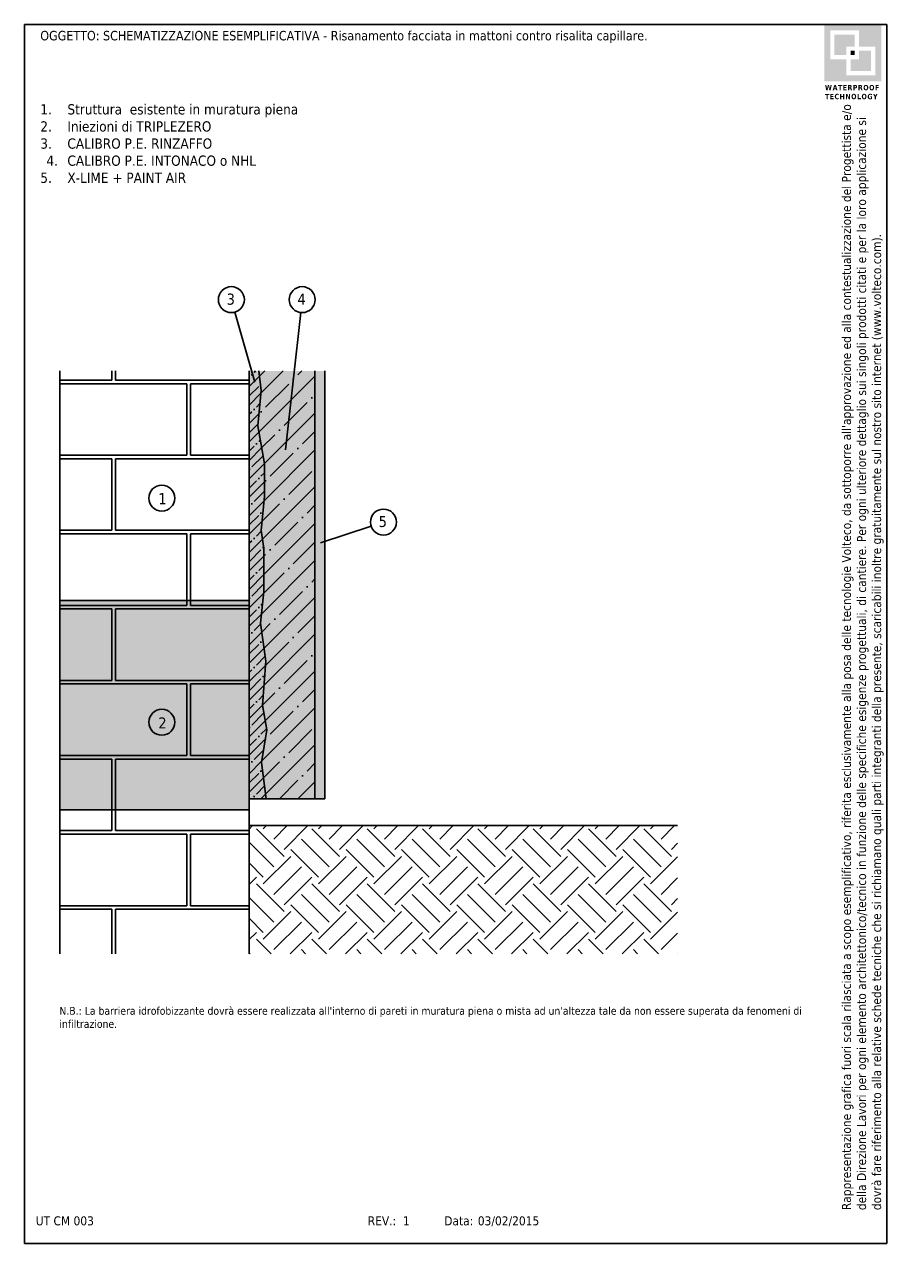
# Model space of a CAD drawing. Header units: millimetres. Extents: x 2677 to 2698.3, y 1515.2 to 1544.9.
import ezdxf
from ezdxf.enums import TextEntityAlignment as Align

# ---------------------------------------------------------------- set-up
doc = ezdxf.new("R2010")
doc.units = ezdxf.units.MM
doc.linetypes.add('CONTINUA', pattern=[0])
for name, color, linetype in [('146', 6, 'CONTINUA'), ('421', 7, 'CONTINUA'), ('422', 7, 'CONTINUA')]:
    doc.layers.add(name, color=color, linetype=linetype)
doc.layers.add('contorno', color=6, linetype='Continuous', plot=False)
doc.layers.add('nascosto', color=7, linetype='Continuous', lineweight=25, plot=False)
doc.styles.add('tahoma', font='tahoma.ttf', dxfattribs={"height": 0.3})

msp = doc.modelspace()

# ---------------------------------------------------------------- hatches: boundary and pattern name
h = msp.add_hatch(color=252)
h.dxf.hatch_style = 1
h.paths.add_polyline_path([(2697.841, 1544.946), (2696.452, 1544.946), (2696.452, 1543.558), (2697.841, 1543.558)])
h.paths.add_polyline_path([(2696.597, 1544.097), (2696.597, 1544.799), (2697.299, 1544.799), (2697.299, 1544.406), (2697.696, 1544.406), (2697.696, 1543.704), (2696.993, 1543.704), (2696.993, 1544.097)], flags=16)
h.paths.add_polyline_path([(2696.701, 1544.201), (2696.701, 1544.696), (2697.196, 1544.696), (2697.196, 1544.406), (2696.993, 1544.406), (2696.993, 1544.201)], flags=0)
h.paths.add_polyline_path([(2697.097, 1544.097), (2697.299, 1544.097), (2697.299, 1544.303), (2697.592, 1544.303), (2697.592, 1543.808), (2697.097, 1543.808)], flags=0)
h.paths.add_polyline_path([(2697.097, 1544.201), (2697.097, 1544.303), (2697.196, 1544.303), (2697.196, 1544.201)], flags=0)
h.paths.add_polyline_path([(2697.196, 1544.696), (2696.701, 1544.696), (2696.701, 1544.201), (2696.993, 1544.201), (2696.993, 1544.406), (2697.196, 1544.406)], flags=0)
h.paths.add_polyline_path([(2697.196, 1544.303), (2697.097, 1544.303), (2697.097, 1544.201), (2697.196, 1544.201)], flags=0)
h.paths.add_polyline_path([(2697.592, 1544.303), (2697.299, 1544.303), (2697.299, 1544.097), (2697.097, 1544.097), (2697.097, 1543.808), (2697.592, 1543.808)], flags=0)
h = msp.add_hatch(color=252)
h.dxf.hatch_style = 1
h.paths.add_polyline_path([(2697.196, 1544.696), (2696.701, 1544.696), (2696.701, 1544.201), (2696.993, 1544.201), (2696.993, 1544.406), (2697.196, 1544.406)])
h = msp.add_hatch(color=252)
h.dxf.hatch_style = 1
h.paths.add_polyline_path([(2697.196, 1544.303), (2697.097, 1544.303), (2697.097, 1544.201), (2697.196, 1544.201)])
h = msp.add_hatch(color=252)
h.dxf.hatch_style = 1
h.paths.add_polyline_path([(2697.592, 1544.303), (2697.299, 1544.303), (2697.299, 1544.097), (2697.097, 1544.097), (2697.097, 1543.808), (2697.592, 1543.808)])
at = {"linetype": 'Continuous'}
h = msp.add_hatch(dxfattribs=at)
h.set_pattern_fill('AR-B816C', color=256, scale=0.009, style=0)
h.paths.add_polyline_path([(2677.846, 1522.303), (2682.451, 1522.303), (2682.451, 1536.504), (2677.846, 1536.504)])
h = msp.add_hatch(color=42)
h.dxf.hatch_style = 1
h.paths.add_polyline_path([(2682.659, 1535.167), (2682.745, 1536.027), (2682.689, 1536.504), (2682.451, 1536.504), (2682.451, 1526.082), (2682.868, 1526.082), (2682.749, 1526.965), (2682.878, 1527.758), (2682.774, 1528.359), (2682.861, 1529.433), (2682.724, 1530.36), (2682.811, 1531.132), (2682.811, 1532.19), (2682.745, 1532.618), (2682.825, 1533.451), (2682.825, 1534.241)])
h.paths.add_polyline_path([(2684.053, 1536.504), (2682.689, 1536.504), (2682.745, 1536.027), (2682.659, 1535.167), (2682.825, 1534.241), (2682.825, 1533.451), (2682.745, 1532.618), (2682.811, 1532.19), (2682.811, 1531.132), (2682.724, 1530.36), (2682.861, 1529.433), (2682.774, 1528.359), (2682.878, 1527.758), (2682.749, 1526.965), (2682.868, 1526.082), (2684.053, 1526.082), (2684.053, 1528.404)])
at = {"true_color": 0xffffa8}
h = msp.add_hatch(color=51, dxfattribs=at)
h.dxf.hatch_style = 1
h.paths.add_polyline_path([(2684.295, 1536.504), (2684.053, 1536.504), (2684.053, 1526.082), (2684.295, 1526.082)])
h = msp.add_hatch(color=111)
h.dxf.hatch_style = 1
h.paths.add_polyline_path([(2682.451, 1530.913), (2677.846, 1530.913), (2677.846, 1525.814), (2682.451, 1525.814)])
h = msp.add_hatch()
h.set_pattern_fill('EARTH', color=8, scale=0.15, angle=45)
h.paths.add_polyline_path([(2692.883, 1525.43), (2682.451, 1525.43), (2682.451, 1522.303), (2692.883, 1522.303)])
at = {"layer": '146', "linetype": 'CONTINUA'}
h = msp.add_hatch(dxfattribs=at)
h.set_pattern_fill('ANSI35', scale=0.05, style=0)
h.paths.add_polyline_path([(2682.659, 1535.167), (2682.745, 1536.027), (2682.689, 1536.504), (2682.451, 1536.504), (2682.451, 1526.082), (2682.868, 1526.082), (2682.749, 1526.965), (2682.878, 1527.758), (2682.774, 1528.359), (2682.861, 1529.433), (2682.724, 1530.36), (2682.811, 1531.132), (2682.811, 1532.19), (2682.745, 1532.618), (2682.825, 1533.451), (2682.825, 1534.241)])
h = msp.add_hatch(dxfattribs=at)
h.set_pattern_fill('ANSI35', scale=0.1, style=0)
h.paths.add_polyline_path([(2684.053, 1536.504), (2682.689, 1536.504), (2682.745, 1536.027), (2682.659, 1535.167), (2682.825, 1534.241), (2682.825, 1533.451), (2682.745, 1532.618), (2682.811, 1532.19), (2682.811, 1531.132), (2682.724, 1530.36), (2682.861, 1529.433), (2682.774, 1528.359), (2682.878, 1527.758), (2682.749, 1526.965), (2682.868, 1526.082), (2684.053, 1526.082)])

# ---------------------------------------------------------------- linework, layer by layer
for p, q in [((2682.104, 1537.937), (2682.591, 1536.23)), ((2683.708, 1537.927), (2683.337, 1534.583)), ((2677.846, 1536.504), (2677.846, 1522.303)), ((2682.689, 1536.504), (2682.745, 1536.027)), ((2684.295, 1526.082), (2684.295, 1536.504)), ((2682.745, 1536.027), (2682.659, 1535.167)), ((2682.659, 1535.167), (2682.659, 1535.167)), ((2682.659, 1535.167), (2682.825, 1534.241)), ((2682.825, 1534.241), (2682.825, 1534.241)), ((2682.825, 1534.241), (2682.825, 1533.451)), ((2682.825, 1533.451), (2682.745, 1532.618)), ((2682.825, 1533.451), (2682.825, 1533.451)), ((2682.745, 1532.618), (2682.745, 1532.618)), ((2682.745, 1532.618), (2682.811, 1532.19)), ((2685.42, 1532.723), (2684.191, 1532.314)), ((2682.811, 1532.19), (2682.811, 1531.132)), ((2682.811, 1531.132), (2682.724, 1530.36)), ((2682.451, 1530.913), (2677.846, 1530.913)), ((2682.724, 1530.36), (2682.724, 1530.36)), ((2682.724, 1530.36), (2682.861, 1529.433)), ((2682.861, 1529.433), (2682.774, 1528.359)), ((2682.861, 1529.433), (2682.861, 1529.433)), ((2684.053, 1528.404), (2684.053, 1526.082)), ((2682.774, 1528.359), (2682.774, 1528.359)), ((2682.774, 1528.359), (2682.878, 1527.758)), ((2682.878, 1527.758), (2682.749, 1526.965)), ((2682.878, 1527.758), (2682.878, 1527.758)), ((2682.749, 1526.965), (2682.749, 1526.965)), ((2682.749, 1526.965), (2682.868, 1526.082)), ((2684.295, 1526.082), (2682.451, 1526.082)), ((2682.451, 1525.814), (2677.846, 1525.814))]:
    msp.add_line(p, q)
at = {"linetype": 'CONTINUA'}
msp.add_line((2682.451, 1525.43), (2692.883, 1525.43), dxfattribs=at)
at = {"linetype": 'Continuous'}
msp.add_line((2682.451, 1525.294), (2682.451, 1522.303), dxfattribs=at)
at = {"ltscale": 2}
for centre in [(2680.324, 1533.406), (2680.324, 1527.946), (2680.324, 1527.946)]:
    msp.add_circle(centre, 0.316, dxfattribs=at)
at = {"layer": '146', "color": 7, "linetype": 'CONTINUA'}
msp.add_line((2684.053, 1536.504), (2684.053, 1526.082), dxfattribs=at)
at = {"layer": '421', "color": 7}
for centre in [(2682.018, 1538.241), (2683.743, 1538.241), (2685.72, 1532.823)]:
    msp.add_circle(centre, 0.316, dxfattribs=at)
at = {"layer": '422', "color": 7, "linetype": 'CONTINUA'}
for p, q in [((2682.451, 1523.651), (2682.451, 1536.504)), ((2684.053, 1528.404), (2684.053, 1532.683))]:
    msp.add_line(p, q, dxfattribs=at)
at = {"layer": 'contorno', "color": 3, "linetype": 'CONTINUA', "lineweight": 30}
msp.add_line((2676.979, 1544.946), (2676.979, 1515.246), dxfattribs=at)
at = {"layer": 'nascosto', "color": 3, "linetype": 'CONTINUA', "lineweight": 30}
for p, q in [((2697.979, 1544.946), (2676.979, 1544.946)), ((2697.979, 1515.246), (2697.979, 1544.946)), ((2676.979, 1515.246), (2697.979, 1515.246))]:
    msp.add_line(p, q, dxfattribs=at)

# ---------------------------------------------------------------- texts
at = {"linetype": 'CONTINUA', "style": 'tahoma'}
for s, p in [('3', (2682.003, 1538.253)), ('4', (2683.728, 1538.253)), ('1', (2680.34, 1533.393)), ('5', (2685.705, 1532.835)), ('2', (2680.34, 1527.932))]:
    msp.add_text(s, height=0.27, dxfattribs=at).set_placement(p, align=Align.MIDDLE)
at = {"style": 'tahoma'}
for s, p in [('UT CM 003', (2677.257, 1515.911)), ('REV.:', (2685.338, 1515.911)), (' 1', (2686.113, 1515.911)), ('Data:', (2687.201, 1515.911)), ('03/02/2015', (2688.018, 1515.911))]:
    msp.add_text(s, height=0.22, rotation=0.0017, dxfattribs=at).set_placement(p, align=Align.TOP_LEFT)
at = {"color": 1, "insert": (2677.366, 1544.787), "char_height": 0.23, "attachment_point": 1, "style": 'tahoma'}
msp.add_mtext_dynamic_manual_height_columns('{\\C256;OGGETTO: SCHEMATIZZAZIONE ESEMPLIFICATIVA - Risanamento facciata in mattoni contro risalita capillare.}', width=19.87543, gutter_width=0, heights=[2.721], dxfattribs=at)
at = {"color": 252, "insert": (2696.47, 1543.471), "char_height": 0.13017, "attachment_point": 1, "style": 'tahoma'}
msp.add_mtext_dynamic_manual_height_columns('{\\fTahoma|b1|i0|c0|p34;\\T1.1;WATERPROOF TECHNOLOGY}', width=1.63687, gutter_width=12.5, heights=[0], dxfattribs=at)
note = msp.add_mtext_static_columns([''] * 2, width=9.33947, gutter_width=0.389, height=1.854, dxfattribs=dict(insert=(2677.366, 1543.002), char_height=0.22, attachment_point=1, style='tahoma'))
for column, words in zip([note] + note.columns.linked_columns, ['\\pi-0.66,l0.66,t0.66;{\\H1.1364x;1.^IStruttura  esistente in muratura piena\\P2.^IIniezioni di TRIPLEZERO\\H1.82285x; \\H0.54859x;\\P3.^ICALIBRO P.E. RINZAFFO\\H1.5311x; \\H0.65312x;\\P\\H1.60149x; }', '\\pi-0.66,l0.66,t0.66;{\\H1.1364x;4.^ICALIBRO P.E. INTONACO o NHL\\P5.^IX-LIME + PAINT AIR\\H1.77852x; \\H0.56226x;\\P\\H1.51381x; }']):
    column.text = words
at = {"insert": (2696.883, 1516.061), "char_height": 0.22, "attachment_point": 1, "rotation": 90, "style": 'tahoma'}
msp.add_mtext_dynamic_manual_height_columns("Rappresentazione grafica fuori scala rilasciata a scopo esemplificativo, riferita esclusivamente alla posa delle tecnologie Volteco, da sottoporre all'approvazione ed alla contestualizzazione del Progettista e/o della Direzione Lavori per ogni elemento architettonico/tecnico in funzione delle specifiche esigenze progettuali, di cantiere. Per ogni ulteriore dettaglio sui singoli prodotti citati e per la loro applicazione si dovrà fare riferimento alla relative schede tecniche che si richiamano quali parti integranti della presente, scaricabili inoltre gratuitamente sul nostro sito internet (www.volteco.com).", width=26.9233, gutter_width=0, heights=[3.545], dxfattribs=at)
at = {"insert": (2677.831, 1521.013), "char_height": 0.23, "width": 18.4071, "attachment_point": 1, "style": 'tahoma'}
msp.add_mtext("{\\H0.83333x;N.B.: La barriera idrofobizzante dovrà essere realizzata all'interno di pareti in muratura piena o mista ad un'altezza tale da non essere superata da fenomeni di infiltrazione.\\H1.28999x; }", dxfattribs=at)

doc.saveas('drawing.dxf')
